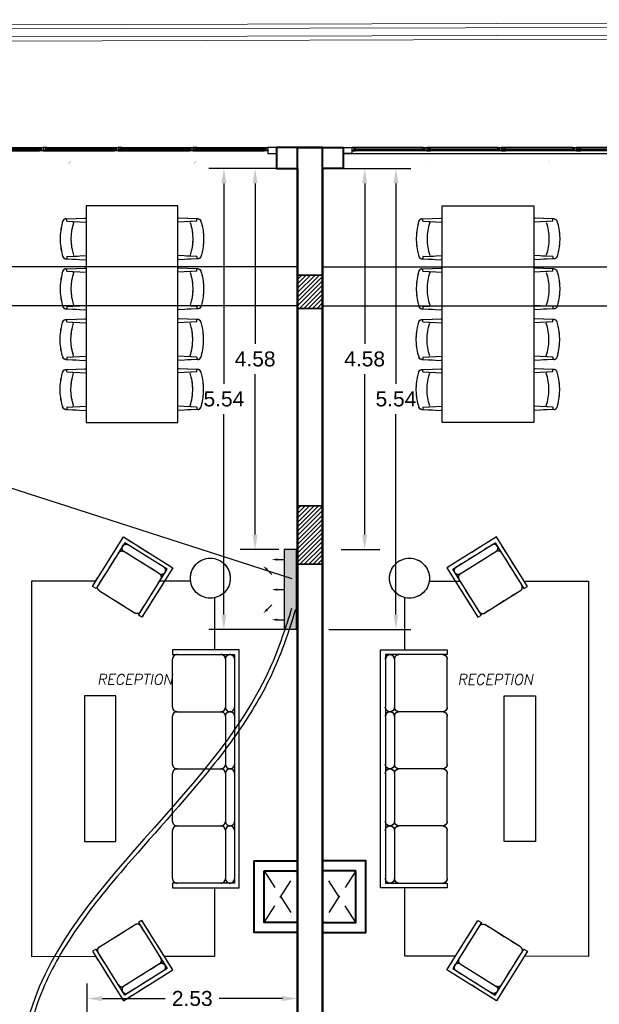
# Model space of a CAD drawing. Header units: metres. Extents: x -710577 to 709766, y -710660 to 709683.
# Tile 30 of 70: x -476.48 to -469.53, y -512.12 to -500.3. Entities that reach past the tile are written whole.
import ezdxf
from ezdxf.enums import TextEntityAlignment as Align

# ---------------------------------------------------------------- set-up
doc = ezdxf.new("R2010")
doc.units = ezdxf.units.M
doc.header["$LTSCALE"] = 50
doc.header["$MEASUREMENT"] = 0
for name, pattern in [('GR XREF$0$DASHED2', [0.375, 0.25, -0.125]), ('GR XREF$0$HIDDEN', [0.375, 0.25, -0.125]), ('Hidden', [0.007144, 0.004763, -0.002381])]:
    doc.linetypes.add(name, pattern=pattern)
for name, color, linetype in [('DIM-IN', 5, 'Continuous'), ('GR XREF$0$INT- BEAM', 254, 'GR XREF$0$DASHED2'), ('GR XREF$0$INT- COLUMN', 251, 'Continuous'), ('GR XREF$0$INT- COLUMN HATCH', 8, 'Continuous'), ('GR XREF$0$INT- ELEVATION PLAN', 25, 'Continuous'), ('GR XREF$0$INT- FURNITURE', 30, 'Continuous'), ('GR XREF$0$INT- FURNITURE FIXED HIDDEN', 254, 'GR XREF$0$HIDDEN'), ('GR XREF$0$INT- GLASS', 5, 'Continuous'), ('GR XREF$0$INT- WINDOWS', 5, 'Continuous'), ('GR-263$0$ground$0$RN', 3, 'Continuous'), ('INT- SAN HIDDEN', 254, 'Hidden'), ('Samrt Heat', 1, 'Continuous'), ('smart heat', 7, 'Continuous')]:
    doc.layers.add(name, color=color, linetype=linetype)
doc.layers.add('GR XREF$0$INT- WALL', color=7, linetype='Continuous', lineweight=40)
doc.layers.add('INT- WALL', color=7, linetype='Continuous', lineweight=40)
doc.styles.add('AM3', font='times.ttf')
doc.styles.add('GR-263$0$ground$0$AXT', font='simplex.shx')
doc.styles.get("Standard").update_dxf_attribs({"font": 'arial.ttf'})
doc.dimstyles.new('35', dxfattribs={"dimscale": 0, "dimtxt": 0.09, "dimasz": 0.05, "dimexe": 0, "dimexo": 0, "dimgap": 0, "dimtad": 0, "dimzin": 0, "dimdsep": 46, "dimtxsty": 'AM3', "dimcen": 0, "dimadec": 3, "dimazin": 0, "dimtfac": 1, "dimtofl": 0, "dimtmove": 1, "dimatfit": 3, "dimfxl": 0.18, "dimtfill": 1, "dimtolj": 1, "dimtzin": 0, "dimarcsym": 0})
doc.dimstyles.get("Standard").update_dxf_attribs({"dimtxt": 0.18, "dimasz": 0.18, "dimexe": 0.18, "dimexo": 0.0625, "dimgap": 0.09, "dimtad": 0, "dimtih": 1, "dimtoh": 1, "dimzin": 0, "dimdsep": 46, "dimtxsty": 'Standard', "dimcen": 0.09, "dimadec": 0, "dimazin": 0, "dimtfac": 1, "dimtofl": 0, "dimtmove": 0, "dimatfit": 3, "dimfxl": 1, "dimtolj": 1, "dimtzin": 0, "dimarcsym": 0})
pattern_1 = [(45, (275.926745, -767.539074), (-0.0265165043, 0.0265165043), [])]

# ---------------------------------------------------------------- blocks, each defined once
blk = doc.blocks.new('*U1886')
blk.add_lwpolyline([(2.5, -0.5), (87.5, -0.5), (87.5, 0.5), (2.5, 0.5)], close=True)
at = {"layer": 'GR XREF$0$INT- ELEVATION PLAN'}
for points in [[(4.5, 1.9), (0, 1.9), (0, -1.9), (4.5, -1.9), (4.5, -0.7), (2.3, -0.7), (2.3, 0.7), (4.5, 0.7)], [(4.4, 1.8), (0.1, 1.8), (0.1, -1.8), (4.4, -1.8), (4.4, -0.8), (2.2, -0.8), (2.2, 0.8), (4.4, 0.8)], [(85.5, 1.9), (90, 1.9), (90, -1.9), (85.5, -1.9), (85.5, -0.7), (87.7, -0.7), (87.7, 0.7), (85.5, 0.7)], [(85.6, 1.8), (89.9, 1.8), (89.9, -1.8), (85.6, -1.8), (85.6, -0.8), (87.8, -0.8), (87.8, 0.8), (85.6, 0.8)]]:
    blk.add_lwpolyline(points, close=True, dxfattribs=at)
for points in [[(4.5, 1.9), (85.5, 1.9)], [(4.5, -1.9), (85.5, -1.9)]]:
    blk.add_lwpolyline(points, dxfattribs=at)
blk = doc.blocks.new('GR-263$0$ground$0$RN')
at = {"style": 'GR-263$0$ground$0$AXT', "oblique": 10}
for tag, p in [('R1', (0, 0.75)), ('R2', (0, 0.5)), ('R3', (0, 0.25)), ('R4', (0, 0))]:
    blk.add_attdef(tag, text='', height=0.15, dxfattribs=at).set_placement(p, align=Align.MIDDLE)
blk = doc.blocks.new('GR XREF$0$chair 5')
for p, q in [((-23.5, 24.2), (-24.6, 0)), ((-18.9, 28.5), (-20.6, 28)), ((19.6, 28.5), (21.3, 28)), ((24.3, 24.2), (25.4, 0)), ((-20.8, 23), (-23.3, 23)), ((-20.7, 22.9), (-19.7, 0)), ((21.5, 22.9), (20.5, 0)), ((21.6, 23), (24.5, 23))]:
    blk.add_line(p, q)
for centre, radius, start, end in [((-19.4, 24.1), 4.16, 106.4199, 177.4596), ((0.4, -40.8), 71.9, 74.4748, 105.5252), ((20.2, 24.1), 4.16, 2.5404, 73.5801), ((-20.8, 22.9), 0.104, 2.5404, 90), ((0.4, -44.4), 62.5, 71.5812, 108.4188), ((21.6, 22.9), 0.104, 90, 177.4596)]:
    blk.add_arc(centre, radius, start, end)
blk = doc.blocks.new('GR XREF$0$dining')
at = {"elevation": 0}
blk.add_lwpolyline([(6490.3, -11084.4), (6380.3, -11084.4), (6380.3, -11344.3), (6490.3, -11344.3)], close=True, dxfattribs=at)
for p, rotation in [((6380.3, -11124.4, 0), 90), ((6380.3, -11184.4, 0), 90), ((6490.3, -11244.4, 0), 270), ((6490.3, -11304.4, 0), 270)]:
    blk.add_blockref('GR XREF$0$chair 5', p, dxfattribs=dict(rotation=rotation))
at = {"xscale": -1}
for p, rotation in [((6490.3, -11124.4, 0), 270), ((6490.3, -11184.4, 0), 270), ((6380.3, -11244.4, 0), 90), ((6380.3, -11304.4, 0), 90)]:
    blk.add_blockref('GR XREF$0$chair 5', p, dxfattribs=dict(at, rotation=rotation))
blk = doc.blocks.new('GR XREF$0$COUCH 8')
for p, q in [((-97.4, -6.6), (-39.7, -6.6)), ((-28.9, -6.6), (28.9, -6.6)), ((39.7, -6.6), (97.4, -6.6)), ((108.3, -6.6), (166, -6.6)), ((-34.3, -64.6), (-34.3, -12)), ((34.3, -64.6), (34.3, -12)), ((102.9, -64.6), (102.9, -12)), ((-39.7, -70), (-97.4, -70)), ((28.9, -70), (-28.9, -70)), ((97.4, -70), (39.7, -70)), ((166, -70), (108.3, -70))]:
    blk.add_line(p, q)
blk.add_lwpolyline([(171.4, -70), (177.1, -70), (177.1, 10), (-108.6, 10), (-108.6, -70), (-102.9, -70), (-102.9, 4.3), (171.4, 4.3)], close=True)
for points in [[(-102.9, -12, -0.414214), (-97.4, -6.6, -1), (-97.4, 4.3)], [(-34.3, -12, -0.414214), (-28.9, -6.6, -1), (-28.9, 4.3)]]:
    blk.add_lwpolyline(points, format="xyb")
for centre, start, end in [((-39.7, -1.1), 270, 90), ((28.9, -1.1), 270, 90), ((39.7, -1.1), 90, 270), ((97.4, -1.1), 270, 90), ((108.3, -1.1), 90, 270), ((166, -1.1), 270, 90), ((-39.7, -12), 0, 90), ((28.9, -12), 0, 90), ((39.7, -12), 90, 180), ((97.4, -12), 0, 90), ((108.3, -12), 90, 180), ((166, -12), 0, 90), ((-97.4, -64.6), 180, 270), ((-39.7, -64.6), 270, 0), ((-28.9, -64.6), 180, 270), ((28.9, -64.6), 270, 0), ((39.7, -64.6), 180, 270), ((97.4, -64.6), 270, 0), ((108.3, -64.6), 180, 270), ((166, -64.6), 270, 0)]:
    blk.add_arc(centre, 5.43, start, end)
blk = doc.blocks.new('GR XREF$0$CHAIR 7')
for p, q in [((-25.3, -14.5), (25.2, -14.5)), ((25.2, -70), (-25.3, -70))]:
    blk.add_line(p, q)
blk.add_lwpolyline([(30, -70), (35, -70), (35, 0), (-35, 0), (-35, -70), (-30, -70), (-30, -5), (30, -5)], close=True)
blk.add_lwpolyline([(-30, -19.3, -0.414214), (-25.3, -14.5, -1), (-25.3, -5)], format="xyb")
for centre, start, end in [((25.2, -9.8), 270, 90), ((25.2, -19.3), 0, 90), ((-25.3, -65.3), 180, 270), ((25.2, -65.3), 270, 0)]:
    blk.add_arc(centre, 4.75, start, end)
blk = doc.blocks.new('*D2058')
at = {"layer": 'DIM-IN', "color": 0, "lineweight": -2, "transparency": 16777216}
for p, q in [((-475.675, -512.524), (-475.675, -511.871)), ((-473.149, -512.675), (-473.149, -511.871)), ((-475.495, -512.051), (-474.737, -512.051)), ((-473.329, -512.051), (-474.087, -512.051))]:
    blk.add_line(p, q, dxfattribs=at)
at = {"layer": 'DIM-IN', "color": 0, "transparency": 16777216}
for points in [[(-475.495, -512.021), (-475.495, -512.081), (-475.675, -512.051)], [(-473.329, -512.021), (-473.329, -512.081), (-473.149, -512.051)]]:
    blk.add_solid(points, dxfattribs=at)
at = {"layer": 'DIM-IN', "color": 0, "transparency": 16777216, "insert": (-474.412, -512.051), "char_height": 0.18, "attachment_point": 5}
blk.add_mtext('\\A1;2.53', dxfattribs=at)
blk = doc.blocks.new('A$C4BE8651F')
h = blk.add_hatch(color=240)
h.set_gradient(color1=(250, 5, 38), color2=(238, 110, 242), tint=1, name='INVCURVED')
h.paths.add_polyline_path([(-0.4669, 0.0614), (-0.4669, 0.0121), (-0.4669, -0.0386), (0.1932, -0.0385), (0.1932, 0.0615)])
at = {"color": 1}
for p, q in [((0.1932, 0.0621), (-0.4669, 0.0621)), ((-0.4669, -0.0385), (-0.4669, 0.0615)), ((0.1932, -0.0385), (0.1932, 0.0615)), ((0.1932, -0.0379), (-0.4669, -0.0379))]:
    blk.add_line(p, q, dxfattribs=at)
for points in [[(-0.3854, 0.1618, 0, 0.0191, 0), (-0.3854, 0.1172, 0.0191, 0.0191, 0), (-0.3854, 0.1172, 0.0191, 0.0191, 0)], [(-0.3318, 0.2325, 0, 0.0191, 0), (-0.3003, 0.2009, 0.0191, 0.0191, 0), (-0.3003, 0.2009, 0.0191, 0.0191, 0)], [(-0.1368, 0.1618, 0, 0.0191, 0), (-0.1368, 0.1172, 0.0191, 0.0191, 0), (-0.1368, 0.1172, 0.0191, 0.0191, 0)], [(0.0582, 0.2325, 0, 0.0191, 0), (0.0266, 0.2009, 0.0191, 0.0191, 0), (0.0266, 0.2009, 0.0191, 0.0191, 0)], [(0.1118, 0.1618, 0, 0.0191, 0), (0.1118, 0.1172, 0.0191, 0.0191, 0), (0.1118, 0.1172, 0.0191, 0.0191, 0)]]:
    blk.add_lwpolyline(points, format="xyseb", dxfattribs=at)
for points in [[(-0.3003, 0.2009), (-0.2611, 0.1618)], [(0.0266, 0.2009), (-0.0125, 0.1618)], [(-0.3854, 0.1172), (-0.3854, 0.0618)], [(-0.1368, 0.1172), (-0.1368, 0.0618)], [(0.1118, 0.1172), (0.1118, 0.0618)]]:
    blk.add_lwpolyline(points, dxfattribs=at)
blk = doc.blocks.new('*D2055')
at = {"layer": 'DIM-IN', "color": 0, "lineweight": -2, "transparency": 16777216}
for p, q in [((-473.212, -502.087), (-473.837, -502.087)), ((-473.657, -502.267), (-473.657, -504.193)), ((-473.657, -506.483), (-473.657, -504.557)), ((-473.372, -506.663), (-473.837, -506.663))]:
    blk.add_line(p, q, dxfattribs=at)
at = {"layer": 'DIM-IN', "color": 0, "transparency": 16777216}
for points in [[(-473.687, -502.267), (-473.627, -502.267), (-473.657, -502.087)], [(-473.687, -506.483), (-473.627, -506.483), (-473.657, -506.663)]]:
    blk.add_solid(points, dxfattribs=at)
at = {"layer": 'DIM-IN', "color": 0, "transparency": 16777216, "insert": (-473.657, -504.375), "char_height": 0.18, "attachment_point": 5}
blk.add_mtext('\\A1;4.58', dxfattribs=at)
blk = doc.blocks.new('*D2056')
at = {"layer": 'DIM-IN', "color": 0, "lineweight": -2, "transparency": 16777216}
for p, q in [((-473.212, -502.087), (-474.212, -502.087)), ((-474.032, -502.267), (-474.032, -504.674)), ((-474.032, -507.443), (-474.032, -505.037)), ((-473.227, -507.623), (-474.212, -507.623))]:
    blk.add_line(p, q, dxfattribs=at)
at = {"layer": 'DIM-IN', "color": 0, "transparency": 16777216}
for points in [[(-474.062, -502.267), (-474.002, -502.267), (-474.032, -502.087)], [(-474.062, -507.443), (-474.002, -507.443), (-474.032, -507.623)]]:
    blk.add_solid(points, dxfattribs=at)
at = {"layer": 'DIM-IN', "color": 0, "transparency": 16777216, "insert": (-474.032, -504.855), "char_height": 0.18, "attachment_point": 5}
blk.add_mtext('\\A1;5.54', dxfattribs=at)
blk = doc.blocks.new('*D2060')
at = {"layer": 'DIM-IN', "color": 0, "lineweight": -2, "transparency": 16777216}
for p, q in [((-472.787, -502.087), (-472.162, -502.087)), ((-472.342, -502.267), (-472.342, -504.193)), ((-472.342, -506.483), (-472.342, -504.557)), ((-472.626, -506.663), (-472.162, -506.663))]:
    blk.add_line(p, q, dxfattribs=at)
at = {"layer": 'DIM-IN', "color": 0, "transparency": 16777216}
for points in [[(-472.372, -502.267), (-472.312, -502.267), (-472.342, -502.087)], [(-472.372, -506.483), (-472.312, -506.483), (-472.342, -506.663)]]:
    blk.add_solid(points, dxfattribs=at)
at = {"layer": 'DIM-IN', "color": 0, "transparency": 16777216, "insert": (-472.342, -504.375), "char_height": 0.18, "attachment_point": 5}
blk.add_mtext('\\A1;4.58', dxfattribs=at)
blk = doc.blocks.new('*D2061')
at = {"layer": 'DIM-IN', "color": 0, "lineweight": -2, "transparency": 16777216}
for p, q in [((-472.787, -502.087), (-471.787, -502.087)), ((-471.967, -502.267), (-471.967, -504.674)), ((-471.967, -507.443), (-471.967, -505.037)), ((-472.772, -507.623), (-471.787, -507.623))]:
    blk.add_line(p, q, dxfattribs=at)
at = {"layer": 'DIM-IN', "color": 0, "transparency": 16777216}
for points in [[(-471.997, -502.267), (-471.937, -502.267), (-471.967, -502.087)], [(-471.997, -507.443), (-471.937, -507.443), (-471.967, -507.623)]]:
    blk.add_solid(points, dxfattribs=at)
at = {"layer": 'DIM-IN', "color": 0, "transparency": 16777216, "insert": (-471.967, -504.855), "char_height": 0.18, "attachment_point": 5}
blk.add_mtext('\\A1;5.54', dxfattribs=at)

msp = doc.modelspace()

# ---------------------------------------------------------------- hatches: boundary and pattern name
at = {"layer": 'GR XREF$0$INT- COLUMN HATCH'}
h = msp.add_hatch(dxfattribs=at)
h.set_pattern_fill('ANSI31', color=256, scale=0.3, style=0)
h.set_pattern_definition(pattern_1)
h.paths.add_polyline_path([(-472.849, -503.367), (-473.149, -503.367), (-473.149, -503.767), (-472.849, -503.767)])
h = msp.add_hatch(dxfattribs=at)
h.set_pattern_fill('ANSI31', color=256, scale=0.3, style=0)
h.set_pattern_definition(pattern_1)
h.paths.add_polyline_path([(-473.149, -503.367), (-472.849, -503.367), (-472.849, -503.767), (-473.149, -503.767)])
h = msp.add_hatch(dxfattribs=at)
h.set_pattern_fill('ANSI31', color=256, scale=0.3, style=0)
h.set_pattern_definition(pattern_1)
h.paths.add_polyline_path([(-473.149, -506.837), (-472.849, -506.837), (-472.849, -506.137), (-473.149, -506.137)])
h = msp.add_hatch(dxfattribs=at)
h.set_pattern_fill('ANSI31', color=256, scale=0.3, style=0)
h.set_pattern_definition(pattern_1)
h.paths.add_polyline_path([(-472.849, -506.837), (-473.149, -506.837), (-473.149, -506.137), (-472.849, -506.137)])

# ---------------------------------------------------------------- linework, layer by layer
at = {"elevation": 0}
msp.add_lwpolyline([(-474.587, -502.537), (-475.687, -502.537), (-475.687, -505.135), (-474.587, -505.135)], close=True, dxfattribs=at)
msp.add_lwpolyline([(-474.587, -502.537), (-475.687, -502.537), (-475.687, -505.135), (-474.587, -505.135)], close=True, dxfattribs=at)
at = {"color": 1}
msp.add_spline([(-473.219, -507.368), (-473.46, -508.043), (-476.431, -512.523), (-476.42, -514.156), (-476.406, -516.28), (-476.457, -517.424), (-476.542, -517.876), (-477.26, -518.382)], degree=3, dxfattribs=at)
at = {"color": 5}
msp.add_open_spline([(-473.172, -507.383), (-473.222, -507.541), (-473.273, -507.7), (-473.426, -508.11), (-473.546, -508.354), (-473.833, -508.821), (-473.997, -509.045), (-474.521, -509.701), (-474.913, -510.116), (-475.503, -510.809), (-475.72, -511.084), (-476.06, -511.617), (-476.191, -511.872), (-476.352, -512.349), (-476.396, -512.566), (-476.432, -513.02), (-476.427, -513.256), (-476.399, -513.774), (-476.374, -514.058), (-476.347, -514.619), (-476.341, -514.897), (-476.338, -515.557), (-476.346, -515.937), (-476.364, -516.541), (-476.372, -516.767), (-476.391, -517.162), (-476.399, -517.327), (-476.422, -517.627), (-476.437, -517.76), (-476.559, -518.042), (-476.701, -518.158), (-476.983, -518.317), (-477.113, -518.373), (-477.241, -518.428)], degree=3, knots=[0, 0, 0, 0, 0.496939, 0.496939, 1.299687, 1.299687, 2.102435, 2.102435, 3.707932, 3.707932, 4.749981, 4.749981, 5.658724, 5.658724, 6.369942, 6.369942, 7.081159, 7.081159, 7.907294, 7.907294, 8.733429, 8.733429, 9.882318, 9.882318, 10.574327, 10.574327, 11.061606, 11.061606, 11.43174, 11.43174, 11.957656, 11.957656, 12.332743, 12.332743, 12.332743, 12.332743], dxfattribs=at)
at = {"layer": 'DIM-IN', "color": 1}
msp.add_lwpolyline([(-472.849, -512.738), (-472.849, -502.087), (-472.599, -502.087), (-472.599, -501.907), (-468.873, -501.907), (-468.794, -501.907), (-468.794, -502.24), (-468.074, -502.24), (-468.074, -501.907), (-464.458, -501.907), (-464.458, -502.237), (-464.174, -502.237), (-464.174, -506.357), (-464.474, -506.358), (-464.474, -506.657), (-464.174, -506.657), (-464.174, -519.497)], dxfattribs=at)
at = {"layer": 'GR XREF$0$INT- BEAM'}
for p, q in [((-473.149, -503.267), (-477.204, -503.267)), ((-472.849, -503.267), (-468.794, -503.267)), ((-473.149, -503.737), (-477.374, -503.738)), ((-472.849, -503.737), (-468.624, -503.738))]:
    msp.add_line(p, q, dxfattribs=at)
at = {"layer": 'GR XREF$0$INT- COLUMN'}
for points in [[(-473.149, -503.767), (-472.849, -503.767), (-472.849, -503.367), (-473.149, -503.367)], [(-472.849, -503.767), (-473.149, -503.767), (-473.149, -503.367), (-472.849, -503.367)]]:
    msp.add_lwpolyline(points, close=True, dxfattribs=at)
at = {"layer": 'GR XREF$0$INT- COLUMN', "elevation": 0}
for points in [[(-473.149, -506.837), (-472.849, -506.837), (-472.849, -506.137), (-473.149, -506.137)], [(-472.849, -506.837), (-473.149, -506.837), (-473.149, -506.137), (-472.849, -506.137)]]:
    msp.add_lwpolyline(points, close=True, dxfattribs=at)
at = {"layer": 'GR XREF$0$INT- FURNITURE'}
for p, q in [((-474.139, -507.865), (-474.139, -507.239)), ((-474.139, -507.865), (-474.139, -507.239)), ((-471.86, -507.865), (-471.86, -507.239)), ((-471.86, -507.865), (-471.86, -507.239))]:
    msp.add_line(p, q, dxfattribs=at)
for points in [[(-475.57, -507.041), (-476.343, -507.041), (-476.343, -511.546), (-475.572, -511.544)], [(-475.57, -507.041), (-476.343, -507.041), (-476.343, -511.546), (-475.572, -511.544)], [(-474.432, -507.041), (-474.804, -507.041)], [(-474.432, -507.041), (-474.804, -507.041)], [(-471.566, -507.041), (-471.194, -507.041)], [(-471.566, -507.041), (-471.194, -507.041)], [(-470.428, -507.041), (-469.656, -507.041), (-469.656, -511.546), (-470.426, -511.544)], [(-470.428, -507.041), (-469.656, -507.041), (-469.656, -511.546), (-470.426, -511.544)], [(-474.748, -511.542), (-474.139, -511.541), (-474.139, -510.722)], [(-474.748, -511.542), (-474.139, -511.541), (-474.139, -510.722)], [(-471.25, -511.542), (-471.86, -511.541), (-471.86, -510.722)], [(-471.25, -511.542), (-471.86, -511.541), (-471.86, -510.722)]]:
    msp.add_lwpolyline(points, dxfattribs=at)
for points in [[(-475.33, -510.166), (-475.33, -508.416), (-475.705, -508.416), (-475.705, -510.166)], [(-475.33, -510.166), (-475.33, -508.416), (-475.705, -508.416), (-475.705, -510.166)], [(-470.668, -510.166), (-470.668, -508.416), (-470.293, -508.416), (-470.293, -510.166)], [(-470.668, -510.166), (-470.668, -508.416), (-470.293, -508.416), (-470.293, -510.166)]]:
    msp.add_lwpolyline(points, close=True, dxfattribs=at)
for centre in [(-474.195, -507.006), (-474.195, -507.006), (-471.804, -507.006), (-471.804, -507.006)]:
    msp.add_circle(centre, 0.24, dxfattribs=at)
at = {"layer": 'GR XREF$0$INT- FURNITURE FIXED HIDDEN'}
for p, q in [((-474.139, -507.865), (-474.139, -507.239)), ((-474.139, -507.865), (-474.139, -507.239)), ((-471.86, -507.865), (-471.86, -507.239)), ((-471.86, -507.865), (-471.86, -507.239))]:
    msp.add_line(p, q, dxfattribs=at)
for points in [[(-475.57, -507.041), (-476.343, -507.041), (-476.343, -511.546), (-475.572, -511.544)], [(-475.57, -507.041), (-476.343, -507.041), (-476.343, -511.546), (-475.572, -511.544)], [(-474.432, -507.041), (-474.804, -507.041)], [(-474.432, -507.041), (-474.804, -507.041)], [(-471.566, -507.041), (-471.194, -507.041)], [(-471.566, -507.041), (-471.194, -507.041)], [(-470.428, -507.041), (-469.656, -507.041), (-469.656, -511.546), (-470.426, -511.544)], [(-470.428, -507.041), (-469.656, -507.041), (-469.656, -511.546), (-470.426, -511.544)], [(-474.748, -511.542), (-474.139, -511.541), (-474.139, -510.722)], [(-474.748, -511.542), (-474.139, -511.541), (-474.139, -510.722)], [(-471.25, -511.542), (-471.86, -511.541), (-471.86, -510.722)], [(-471.25, -511.542), (-471.86, -511.541), (-471.86, -510.722)]]:
    msp.add_lwpolyline(points, dxfattribs=at)
for points in [[(-475.33, -510.166), (-475.33, -508.416), (-475.705, -508.416), (-475.705, -510.166)], [(-475.33, -510.166), (-475.33, -508.416), (-475.705, -508.416), (-475.705, -510.166)], [(-470.668, -510.166), (-470.668, -508.416), (-470.293, -508.416), (-470.293, -510.166)], [(-470.668, -510.166), (-470.668, -508.416), (-470.293, -508.416), (-470.293, -510.166)]]:
    msp.add_lwpolyline(points, close=True, dxfattribs=at)
for centre in [(-474.195, -507.006), (-474.195, -507.006), (-471.804, -507.006), (-471.804, -507.006)]:
    msp.add_circle(centre, 0.24, dxfattribs=at)
at = {"layer": 'GR XREF$0$INT- WALL'}
for points in [[(-473.149, -517.669), (-473.769, -517.669), (-473.769, -517.789), (-473.149, -517.789), (-473.149, -519.889), (-474.574, -519.889), (-474.574, -520.139), (-472.849, -520.139), (-472.849, -501.837), (-473.399, -501.837), (-473.399, -502.087), (-473.149, -502.087), (-473.149, -512.738), (-475.674, -512.738), (-475.674, -513.038), (-473.149, -513.038), (-473.149, -517.668)], [(-472.849, -517.669), (-472.229, -517.669), (-472.229, -517.789), (-472.849, -517.789), (-472.849, -519.889), (-471.424, -519.889), (-471.424, -520.139), (-473.149, -520.139), (-473.149, -501.837), (-472.599, -501.837), (-472.599, -502.087), (-472.849, -502.087), (-472.849, -512.738), (-470.324, -512.738), (-470.324, -513.038), (-472.849, -513.038), (-472.849, -517.668)]]:
    msp.add_lwpolyline(points, dxfattribs=at)
at = {"layer": 'GR XREF$0$INT- WINDOWS'}
for points in [[(-473.503, -501.907), (-473.399, -501.907), (-473.399, -501.837), (-473.503, -501.837)], [(-472.496, -501.907), (-472.599, -501.907), (-472.599, -501.837), (-472.496, -501.837)]]:
    msp.add_lwpolyline(points, close=True, dxfattribs=at)
at = {"layer": 'GR XREF$0$INT- WINDOWS', "const_width": 0.0015}
for points in [[(-476.165, -502.001), (-475.865, -502.001), (-475.898, -502.032)], [(-474.665, -502.001), (-474.365, -502.001), (-474.398, -502.032)], [(-471.334, -502.001), (-471.634, -502.001), (-471.601, -502.032)], [(-469.834, -502.001), (-470.134, -502.001), (-470.101, -502.032)]]:
    msp.add_lwpolyline(points, dxfattribs=at)
at = {"layer": 'INT- SAN HIDDEN'}
for p, q in [((-473.549, -511.138), (-473.149, -510.517)), ((-473.549, -510.517), (-473.149, -511.138)), ((-472.449, -511.138), (-472.849, -510.517)), ((-472.449, -510.517), (-472.849, -511.138))]:
    msp.add_line(p, q, dxfattribs=at)
at = {"layer": 'INT- WALL'}
for points in [[(-473.149, -511.258), (-473.149, -511.258), (-473.669, -511.258), (-473.669, -510.397), (-473.149, -510.397)], [(-472.849, -511.258), (-472.849, -511.258), (-472.329, -511.258), (-472.329, -510.397), (-472.849, -510.397)]]:
    msp.add_lwpolyline(points, dxfattribs=at)
for points in [[(-473.549, -510.517), (-473.149, -510.517), (-473.149, -511.138), (-473.549, -511.138)], [(-472.449, -510.517), (-472.849, -510.517), (-472.849, -511.138), (-472.449, -511.138)]]:
    msp.add_lwpolyline(points, close=True, dxfattribs=at)
at = {"layer": 'Samrt Heat', "color": 240, "lineweight": 0, "true_color": 0xed1f24}
for p, q in [((-451.739, -500.302), (-487.669, -500.389)), ((-451.739, -500.353), (-487.669, -500.439))]:
    msp.add_line(p, q, dxfattribs=at)
at = {"layer": 'smart heat', "color": 240, "lineweight": 0, "true_color": 0xed1f24}
for p, q in [((-457.6, -500.454), (-487.82, -500.54)), ((-457.6, -500.504), (-487.82, -500.591))]:
    msp.add_line(p, q, dxfattribs=at)

# ---------------------------------------------------------------- block references
at = {"yscale": 0.01000000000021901, "zscale": 0.01000000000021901}
for p, xscale, rotation in [((-475.687, -502.937), 0.01000000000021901, 90), ((-475.687, -502.937), 0.01000000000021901, 90), ((-474.587, -502.937), -0.01000000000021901, 270), ((-474.587, -502.937), -0.01000000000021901, 270), ((-475.687, -503.537), 0.01000000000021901, 90), ((-475.687, -503.537), 0.01000000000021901, 90), ((-474.587, -503.537), -0.01000000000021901, 270), ((-474.587, -503.537), -0.01000000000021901, 270), ((-475.687, -504.137), -0.01000000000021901, 90), ((-475.687, -504.137), -0.01000000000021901, 90), ((-474.587, -504.137), 0.01000000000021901, 270), ((-474.587, -504.137), 0.01000000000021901, 270), ((-475.687, -504.737), -0.01000000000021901, 90), ((-475.687, -504.737), -0.01000000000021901, 90), ((-474.587, -504.737), 0.01000000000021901, 270), ((-474.587, -504.737), 0.01000000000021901, 270)]:
    msp.add_blockref('GR XREF$0$chair 5', p, dxfattribs=dict(at, xscale=xscale, rotation=rotation))
at = {"layer": 'GR XREF$0$INT- FURNITURE', "yscale": 0.01000000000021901, "zscale": 0.01000000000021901}
for p, xscale in [((-539.49, -391.693), 0.01000000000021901), ((-406.509, -391.693), -0.01000000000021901), ((-406.509, -391.693), -0.01000000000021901)]:
    msp.add_blockref('GR XREF$0$dining', p, dxfattribs=dict(at, xscale=xscale))
at = {"layer": 'GR XREF$0$INT- FURNITURE'}
for name, p, xscale, yscale, zscale, rotation in [('GR XREF$0$CHAIR 7', (-474.942, -506.696), -0.010000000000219, 0.010000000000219, 0.01000000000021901, 328.0136925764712), ('GR XREF$0$CHAIR 7', (-474.942, -506.696), -0.01000000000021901, 0.010000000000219, 0.010000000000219, 328.0136925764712), ('GR XREF$0$CHAIR 7', (-471.057, -506.696), 0.01000000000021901, 0.01000000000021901, 0.01000000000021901, 31.98630742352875), ('GR XREF$0$CHAIR 7', (-471.057, -506.696), 0.010000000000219, 0.010000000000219, 0.010000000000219, 31.98630742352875), ('GR XREF$0$COUCH 8', (-473.948, -508.951), 0.01000000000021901, 0.01000000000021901, 0.01000000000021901, 270), ('GR XREF$0$COUCH 8', (-473.948, -508.951), 0.01000000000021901, 0.01000000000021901, 0.01000000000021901, 270), ('GR XREF$0$COUCH 8', (-472.051, -508.951), -0.01000000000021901, 0.01000000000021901, 0.01000000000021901, 90), ('GR XREF$0$COUCH 8', (-472.051, -508.951), -0.01000000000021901, 0.01000000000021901, 0.01000000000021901, 90), ('GR XREF$0$CHAIR 7', (-474.942, -511.892), 0.01000000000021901, 0.01000000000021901, 0.01000000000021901, 211.9863074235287), ('GR XREF$0$CHAIR 7', (-474.942, -511.892), 0.01000000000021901, 0.01000000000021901, 0.01000000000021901, 211.9863074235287), ('GR XREF$0$CHAIR 7', (-471.057, -511.892), -0.01000000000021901, 0.010000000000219, 0.01000000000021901, 148.0136925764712), ('GR XREF$0$CHAIR 7', (-471.057, -511.892), -0.01000000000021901, 0.01000000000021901, 0.01000000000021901, 148.0136925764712)]:
    msp.add_blockref(name, p, dxfattribs=dict(at, xscale=xscale, yscale=yscale, zscale=zscale, rotation=rotation))
at = {"layer": 'GR XREF$0$INT- FURNITURE FIXED HIDDEN', "yscale": 0.01000000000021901, "zscale": 0.01000000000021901}
for p, xscale in [((-539.49, -391.693), 0.01000000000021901), ((-406.509, -391.693), -0.01000000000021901), ((-406.509, -391.693), -0.01000000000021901)]:
    msp.add_blockref('GR XREF$0$dining', p, dxfattribs=dict(at, xscale=xscale))
at = {"layer": 'GR XREF$0$INT- FURNITURE FIXED HIDDEN'}
for name, p, xscale, yscale, zscale, rotation in [('GR XREF$0$CHAIR 7', (-474.942, -506.696), -0.010000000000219, 0.010000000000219, 0.01000000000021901, 328.0136925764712), ('GR XREF$0$CHAIR 7', (-474.942, -506.696), -0.01000000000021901, 0.010000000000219, 0.010000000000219, 328.0136925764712), ('GR XREF$0$CHAIR 7', (-471.057, -506.696), 0.01000000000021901, 0.01000000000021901, 0.01000000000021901, 31.98630742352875), ('GR XREF$0$CHAIR 7', (-471.057, -506.696), 0.010000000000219, 0.010000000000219, 0.010000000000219, 31.98630742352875), ('GR XREF$0$COUCH 8', (-473.948, -508.951), 0.01000000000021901, 0.01000000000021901, 0.01000000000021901, 270), ('GR XREF$0$COUCH 8', (-473.948, -508.951), 0.01000000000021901, 0.01000000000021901, 0.01000000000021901, 270), ('GR XREF$0$COUCH 8', (-472.051, -508.951), -0.01000000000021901, 0.01000000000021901, 0.01000000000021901, 90), ('GR XREF$0$COUCH 8', (-472.051, -508.951), -0.01000000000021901, 0.01000000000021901, 0.01000000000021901, 90), ('GR XREF$0$CHAIR 7', (-474.942, -511.892), 0.01000000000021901, 0.01000000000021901, 0.01000000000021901, 211.9863074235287), ('GR XREF$0$CHAIR 7', (-474.942, -511.892), 0.01000000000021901, 0.01000000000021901, 0.01000000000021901, 211.9863074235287), ('GR XREF$0$CHAIR 7', (-471.057, -511.892), -0.01000000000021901, 0.010000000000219, 0.01000000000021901, 148.0136925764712), ('GR XREF$0$CHAIR 7', (-471.057, -511.892), -0.01000000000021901, 0.01000000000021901, 0.01000000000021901, 148.0136925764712)]:
    msp.add_blockref(name, p, dxfattribs=dict(at, xscale=xscale, yscale=yscale, zscale=zscale, rotation=rotation))
at = {"layer": 'GR XREF$0$INT- GLASS', "yscale": 0.01000000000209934, "zscale": 0.01000000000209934}
for p, xscale in [((-477.101, -501.856), 0.01000000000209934), ((-476.201, -501.856), 0.01000000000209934), ((-475.302, -501.856), 0.01000000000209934), ((-474.403, -501.856), 0.01000000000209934), ((-471.596, -501.856), -0.01000000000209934), ((-470.697, -501.856), -0.01000000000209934), ((-469.798, -501.856), -0.01000000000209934), ((-468.898, -501.856), -0.01000000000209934)]:
    msp.add_blockref('*U1886', p, dxfattribs=dict(at, xscale=xscale))
at = {"layer": 'GR-263$0$ground$0$RN'}
ref = msp.add_blockref('GR-263$0$ground$0$RN', (-475.1, -508.638), dxfattribs=dict(at, xscale=-0.8333333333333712, yscale=0.8333333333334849, zscale=0.8333333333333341))
ref.add_attrib('R2', 'RECEPTION', dxfattribs={"layer": '0', "height": 0.125, "style": 'GR-263$0$ground$0$AXT', "oblique": 10}).set_placement((-475.1, -508.221), align=Align.MIDDLE)
at = {"layer": 'GR-263$0$ground$0$RN', "xscale": 0.8333333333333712, "yscale": 0.8333333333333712, "zscale": 0.8333333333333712}
msp.add_blockref('GR-263$0$ground$0$RN', (-470.774, -508.638), dxfattribs=at).add_auto_attribs({'R2': 'RECEPTION'})
at = {"layer": 'smart heat', "xscale": 1.45423884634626, "yscale": 1.45423884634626, "zscale": 1.45423884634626, "rotation": 90}
msp.add_blockref('A$C4BE8651F', (-473.22, -506.944), dxfattribs=at)

# ---------------------------------------------------------------- dimensions: what is measured, and where the dimension line sits
at = {"layer": 'DIM-IN', "color": 0}
for base, p1, p2, picture, middle in [((-474.032, -507.623), (-473.149, -502.087), (-473.164, -507.623), '*D2056', (-474.032, -504.855)), ((-473.657, -506.663), (-473.149, -502.087), (-473.31, -506.663), '*D2055', (-473.657, -504.375)), ((-472.342, -506.663), (-472.849, -502.087), (-472.689, -506.663), '*D2060', (-472.342, -504.375)), ((-471.967, -507.623), (-472.849, -502.087), (-472.834, -507.623), '*D2061', (-471.967, -504.855))]:
    dim = msp.add_linear_dim(base=base, p1=p1, p2=p2, angle=90, dimstyle='Standard', dxfattribs=at)
    dim.commit()
    dim.dimension.update_dxf_attribs({"geometry": picture, "text_midpoint": middle})
dim = msp.add_linear_dim(base=(-475.675, -512.051), p1=(-473.149, -512.738), p2=(-475.675, -512.586), dimstyle='Standard', dxfattribs=at)
dim.commit()
dim.dimension.update_dxf_attribs({"geometry": '*D2058', "text_midpoint": (-474.412, -512.051)})

# ---------------------------------------------------------------- leaders
at = {"layer": 'Samrt Heat', "color": 0}
for points in [[(-473.212, -507.012), (-485.933, -502.913)], [(-475.195, -512.538), (-485.933, -511.483)]]:
    msp.add_leader(points, dimstyle='35', override={"dimscale": 1}, dxfattribs=at)

doc.saveas('drawing.dxf')
